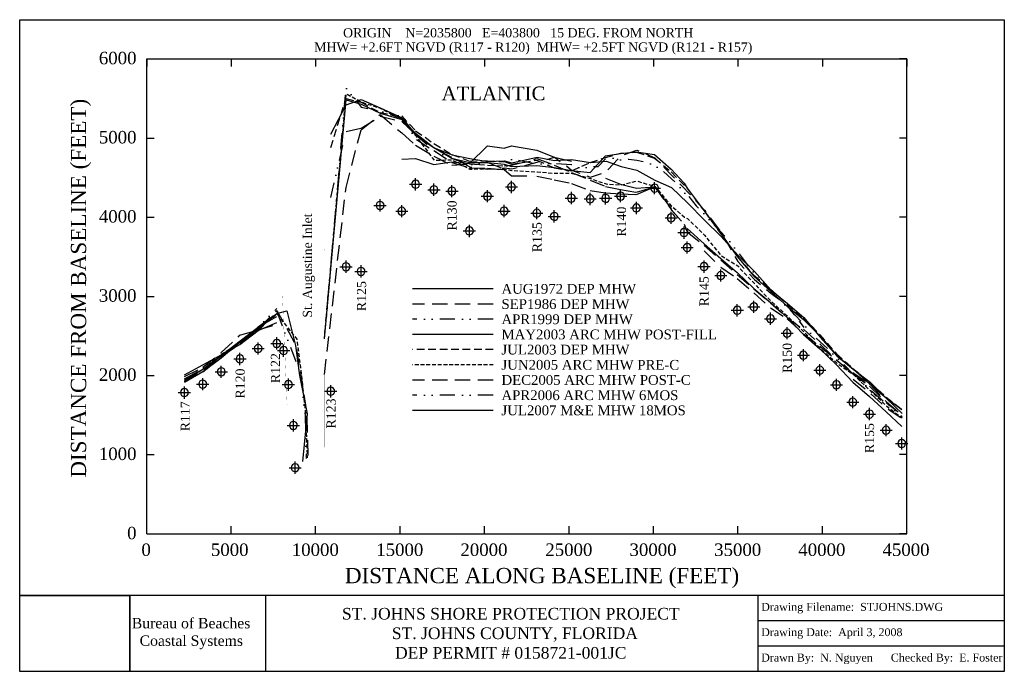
# Model space of a CAD drawing. Extents: x 385 to 16493, y 1845 to 12507.
import ezdxf

# ---------------------------------------------------------------- set-up
doc = ezdxf.new("R2010")
doc.units = 0
doc.header["$LTSCALE"] = 500
doc.header["$MEASUREMENT"] = 0
for name, pattern in [('DASHED', [0.75, 0.5, -0.25]), ('DASHED2', [0.375, 0.25, -0.125]), ('DIVIDE', [1.25, 0.5, -0.25, 0, -0.25, 0, -0.25]), ('HIDDEN2', [0.1875, 0.125, -0.0625]), ('HIDDENX2', [0.75, 0.5, -0.25])]:
    doc.linetypes.add(name, pattern=pattern)
for name, color, linetype in [('1972-08-DEP-MHW', 7, 'CONTINUOUS'), ('1986-09-DEP-MHW', 3, 'HIDDENX2'), ('1999-04-DEP-MHW', 4, 'DIVIDE'), ('2003-05-ARC-MHW', 1, 'CONTINUOUS'), ('2003-07-DEP-MHW', 5, 'DASHED2'), ('2005-06 ARC MHW PRE-C', 30, 'HIDDEN2'), ('2005-12 ARC MHW POST-C', 3, 'DASHED'), ('2006-04 ARC MHW 6MOS', 1, 'DIVIDE'), ('2007-07 M&E MHW 18MOS', 7, 'CONTINUOUS'), ('DEP-MONUMENTS', 7, 'CONTINUOUS'), ('JETTIES', 7, 'CONTINUOUS'), ('LABEL-GENERAL', 7, 'CONTINUOUS'), ('SIGNATURE', 7, 'CONTINUOUS')]:
    doc.layers.add(name, color=color, linetype=linetype)
doc.styles.get("Standard").update_dxf_attribs({"font": 'TIMES.TTF'})
picture_1 = doc.add_image_def('image1.tif', size_in_pixel=(660, 456))

msp = doc.modelspace()

# ---------------------------------------------------------------- linework, layer by layer
at = {"layer": '1972-08-DEP-MHW', "flags": 128}
for points in [[(7742, 10154), (8037, 10443)], [(8037, 10443), (8310, 10402)], [(8310, 10402), (8431, 10443)], [(8431, 10443), (8845, 10372)], [(8845, 10372), (9131, 10260)], [(6636, 10222), (6862, 10233)], [(6862, 10233), (7162, 10135)], [(7162, 10135), (7457, 10181)], [(7457, 10181), (7742, 10154)], [(9131, 10260), (9410, 10190)], [(9971, 9912), (10216, 9816)], [(10216, 9816), (10475, 9749)], [(10475, 9749), (10771, 9771)], [(10771, 9771), (11042, 9415)], [(11305, 9093), (11581, 8840)], [(11581, 8840), (11855, 8600)], [(11855, 8600), (12124, 8372)], [(12124, 8372), (12396, 8110)], [(8131, 8102), (6809, 8102)], [(12396, 8110), (12668, 7881)], [(12668, 7881), (12940, 7632)], [(12940, 7632), (13207, 7356)], [(3989, 7193), (4286, 7423)], [(4286, 7423), (4591, 7551)], [(13207, 7356), (13475, 7119)], [(3683, 7022), (3989, 7193)], [(13475, 7119), (13747, 6862)], [(3379, 6859), (3683, 7022)], [(3079, 6697), (3379, 6859)], [(13747, 6862), (14014, 6577)], [(14014, 6577), (14288, 6341)], [(14288, 6341), (14560, 6092)], [(14560, 6092), (14814, 5853)]]:
    msp.add_lwpolyline(points, dxfattribs=at)
at = {"layer": '1986-09-DEP-MHW', "flags": 128}
for points in [[(5969, 10703), (6281, 10954)], [(6281, 10954), (6636, 10654)], [(5724, 9759), (5969, 10703)], [(6636, 10654), (6862, 10454)], [(6862, 10454), (7162, 10272)], [(7162, 10272), (7457, 10124)], [(8431, 10127), (8845, 10233)], [(8845, 10233), (9131, 10127)], [(7457, 10124), (7742, 10146)], [(7742, 10146), (8037, 10127)], [(8037, 10127), (8310, 10116)], [(8310, 10116), (8431, 10127)], [(9131, 10127), (9410, 10007)], [(9410, 10007), (9717, 9883)], [(9717, 9883), (9971, 9779)], [(5372, 6704), (5724, 9759)], [(9971, 9779), (10216, 9727)], [(10216, 9727), (10475, 9683)], [(10475, 9683), (10771, 9775)], [(10771, 9775), (11042, 9403)], [(11042, 9403), (11253, 9163)], [(11253, 9163), (11305, 9034)], [(11305, 9034), (11581, 8813)], [(11581, 8813), (11855, 8572)], [(11855, 8572), (12124, 8335)], [(12124, 8335), (12396, 8103)], [(12396, 8103), (12668, 7871)], [(8131, 7853), (6809, 7853)], [(12668, 7871), (12940, 7627)], [(12940, 7627), (13207, 7441)], [(3989, 7345), (4286, 7431)], [(4286, 7431), (4591, 7526)], [(13207, 7441), (13475, 7205)], [(3683, 7059), (3989, 7345)], [(13475, 7205), (13747, 6937)], [(3379, 6819), (3683, 7059)], [(13747, 6937), (14014, 6734)], [(3079, 6667), (3379, 6819)], [(14014, 6734), (14288, 6547)], [(14288, 6547), (14560, 6258)], [(14560, 6258), (14814, 6045)]]:
    msp.add_lwpolyline(points, dxfattribs=at)
at = {"layer": '1999-04-DEP-MHW', "flags": 128}
for points in [[(5969, 10732), (6281, 10926)], [(6281, 10926), (6636, 10845)], [(6636, 10845), (6862, 10627)], [(5474, 9596), (5724, 10675)], [(5724, 10675), (5969, 10732)], [(6862, 10627), (7162, 10369)], [(7162, 10369), (7457, 10170)], [(7457, 10170), (7742, 10084)], [(7742, 10084), (8037, 10075)], [(8037, 10075), (8310, 10053)], [(8310, 10053), (8431, 9954)], [(8431, 9954), (8845, 9947)], [(8845, 9947), (9131, 9889)], [(9131, 9889), (9410, 9827)], [(9410, 9827), (9717, 9710)], [(9717, 9710), (9971, 9675)], [(9971, 9675), (10216, 9659)], [(10475, 9645), (10771, 9777)], [(10771, 9777), (11042, 9393)], [(10216, 9659), (10475, 9645)], [(11042, 9393), (11253, 9160)], [(11581, 8725), (11855, 8457)], [(11855, 8457), (12124, 8271)], [(12124, 8271), (12396, 8038)], [(12396, 8038), (12668, 7794)], [(4286, 7418), (4591, 7733)], [(4591, 7733), (4984, 6704)], [(12668, 7794), (12940, 7610)], [(8131, 7605), (6809, 7605)], [(12940, 7610), (13207, 7369)], [(3989, 7221), (4286, 7418)], [(13207, 7369), (13475, 7165)], [(3683, 6989), (3989, 7221)], [(13475, 7165), (13747, 6939)], [(3379, 6791), (3683, 6989)], [(13747, 6939), (14014, 6716)], [(3079, 6632), (3379, 6791)], [(4984, 6704), (5054, 6027)], [(14014, 6716), (14288, 6510)], [(14288, 6510), (14560, 6244)], [(14560, 6244), (14814, 6051)], [(5054, 6027), (5071, 5326)]]:
    msp.add_lwpolyline(points, dxfattribs=at)
at = {"layer": '2003-05-ARC-MHW', "flags": 128}
for points in [[(5369, 7285), (5724, 11193)], [(5724, 11193), (5969, 11122)], [(5969, 11122), (6281, 10978)], [(6281, 10978), (6636, 10875)], [(6636, 10875), (6862, 10652)], [(6862, 10652), (7162, 10417)], [(7162, 10417), (7457, 10243)], [(9971, 10280), (10216, 10315)], [(10216, 10315), (10475, 10347)], [(10475, 10347), (10771, 10299)], [(7457, 10243), (7742, 10172)], [(7742, 10172), (8037, 10172)], [(8037, 10172), (8310, 10141)], [(9717, 10008), (9971, 10280)], [(10771, 10299), (11042, 10060)], [(8310, 10141), (8431, 10104)], [(8431, 10104), (8845, 10120)], [(8845, 10120), (9131, 10091)], [(9131, 10091), (9410, 10038)], [(9410, 10038), (9717, 10008)], [(11042, 10060), (11253, 9830)], [(11253, 9830), (11305, 9752)], [(11305, 9752), (11581, 9377)], [(11581, 9377), (11855, 9010)], [(11855, 9010), (12124, 8631)], [(12124, 8631), (12396, 8310)], [(12396, 8310), (12668, 8066)], [(12668, 8066), (12940, 7820)], [(4591, 7702), (4753, 7741)], [(4753, 7741), (4896, 7176)], [(12940, 7820), (13207, 7602)], [(4286, 7450), (4591, 7702)], [(13207, 7602), (13475, 7332)], [(3989, 7231), (4286, 7450)], [(8131, 7356), (6809, 7356)], [(13475, 7332), (13747, 7017)], [(3683, 6972), (3989, 7231)], [(4896, 7176), (4961, 6685)], [(3379, 6748), (3683, 6972)], [(13747, 7017), (14014, 6792)], [(14014, 6792), (14288, 6549)], [(3079, 6574), (3379, 6748)], [(4961, 6685), (5088, 6056)], [(14288, 6549), (14560, 6321)], [(14560, 6321), (14814, 6131)], [(5088, 6056), (5013, 5278)]]:
    msp.add_lwpolyline(points, dxfattribs=at)
at = {"layer": '2003-07-DEP-MHW', "flags": 128}
for points in [[(5474, 10417), (5724, 11216)], [(5724, 11216), (5969, 11155)], [(5969, 11155), (6281, 10988)], [(6281, 10988), (6636, 10932)], [(6636, 10932), (6862, 10689)], [(6862, 10689), (7162, 10481)], [(7162, 10481), (7457, 10299)], [(9971, 10251), (10216, 10324)], [(10216, 10324), (10475, 10338)], [(10475, 10338), (10771, 10243)], [(7457, 10299), (7742, 10193)], [(7742, 10193), (8037, 10197)], [(8037, 10197), (8310, 10184)], [(8310, 10184), (8431, 10142)], [(8431, 10142), (8845, 10209)], [(8845, 10209), (9131, 10083)], [(9410, 10032), (9717, 10172)], [(9717, 10172), (9971, 10251)], [(10771, 10243), (11042, 10017)], [(9131, 10083), (9410, 10032)], [(11042, 10017), (11305, 9744)], [(11305, 9744), (11581, 9377)], [(11581, 9377), (11855, 9002)], [(11855, 9002), (12124, 8637)], [(12124, 8637), (12396, 8325)], [(12396, 8325), (12668, 8100)], [(12668, 8100), (12940, 7851)], [(12940, 7851), (13207, 7629)], [(4286, 7483), (4591, 7703)], [(13207, 7629), (13475, 7356)], [(3989, 7229), (4286, 7483)], [(13475, 7356), (13747, 7038)], [(3683, 6978), (3989, 7229)], [(8131, 7108), (6809, 7108)], [(3379, 6747), (3683, 6978)], [(13747, 7038), (14014, 6802)], [(14014, 6802), (14288, 6578)], [(3079, 6582), (3379, 6747)], [(14288, 6578), (14560, 6333)], [(14560, 6333), (14814, 6134)]]:
    msp.add_lwpolyline(points, dxfattribs=at)
at = {"layer": '2005-06 ARC MHW PRE-C', "flags": 128}
for points in [[(5370, 7295), (5727, 11295), (5973, 11162), (6284, 11059), (6640, 10868), (6866, 10604), (7166, 10206), (7462, 10214), (7748, 10062), (8042, 10067), (8315, 10061), (8436, 10041), (8851, 10018), (9136, 9993), (9415, 9995), (9722, 9908), (9977, 9819), (10223, 9802), (10481, 9867), (10778, 9778), (11050, 9456), (11260, 9277), (11312, 9254), (11588, 8980), (11859, 8645), (12132, 8478), (12404, 8189), (12676, 7901), (12948, 7655), (13215, 7399), (13483, 7126), (13755, 6886), (14022, 6705), (14297, 6438), (14569, 6184), (14823, 5990)], [(3079, 6589), (3080, 6589), (3380, 6786), (3685, 7036), (3991, 7229), (4288, 7456), (4594, 7688), (4918, 7282), (4992, 6707), (5062, 6031), (5089, 5338)], [(8131, 6859), (6809, 6859)]]:
    msp.add_lwpolyline(points, dxfattribs=at)
at = {"layer": '2005-12 ARC MHW POST-C', "flags": 128}
for points in [[(6640, 10838), (6866, 10619), (7166, 10410), (7748, 10101), (8042, 10059), (8315, 10083), (8436, 10068), (8851, 10174), (9136, 10260), (9415, 10047), (9722, 9932), (9977, 10016), (10223, 10279), (10481, 10372), (10778, 10246), (11050, 9963), (11260, 9746), (11312, 9690), (11588, 9390), (11859, 9029), (12132, 8552), (12404, 8258), (12676, 8032), (12948, 7819), (13215, 7471)], [(3079, 6599), (3080, 6599), (3380, 6774), (3685, 7000), (3991, 7200), (4288, 7455), (4594, 7750), (4901, 7188), (4982, 6700), (5081, 6047), (5099, 5346)], [(8131, 6611), (6809, 6611)], [(14022, 6625), (14297, 6398), (14569, 6150), (14823, 5982)]]:
    msp.add_lwpolyline(points, dxfattribs=at)
at = {"layer": '2006-04 ARC MHW 6MOS', "flags": 128}
for points in [[(5371, 7288), (5727, 11389), (5973, 11076), (6284, 11011), (6640, 10892), (6866, 10557), (7166, 10356), (7462, 10237), (7748, 10136), (8042, 10169), (8315, 10063), (8436, 10228), (8851, 10145), (9136, 10156), (9415, 10140), (9569, 10070), (9722, 10100), (9850, 10106), (9977, 10238), (10100, 10240), (10223, 10213), (10352, 10226), (10481, 10211), (10629, 10178), (10778, 10122), (10914, 10027), (11050, 9903), (11155, 9801), (11260, 9681), (11286, 9615), (11312, 9641), (11450, 9462), (11588, 9324), (11724, 9170), (11859, 9029), (11996, 8886), (12132, 8706), (12268, 8522), (12404, 8353), (12540, 8188), (12676, 8086), (12812, 7933), (12948, 7797), (13081, 7664), (13215, 7520), (13349, 7346), (13483, 7238), (13755, 6979), (14022, 6709), (14297, 6457), (14569, 6224), (14823, 6012)], [(3079, 6600), (3080, 6600), (3380, 6801), (3685, 7006), (3991, 7228), (4288, 7474), (4594, 7784)], [(8131, 6362), (6809, 6362)]]:
    msp.add_lwpolyline(points, dxfattribs=at)
at = {"layer": '2007-07 M&E MHW 18MOS', "flags": 128}
for points in [[(5477, 10635), (5727, 11116), (5973, 11200), (6284, 11067), (6640, 10899), (6866, 10615), (7166, 10409), (7462, 10295), (7748, 10236), (8042, 10188), (8315, 10198), (8436, 10162), (8851, 10257), (9136, 10202), (9415, 10219), (9722, 10169), (9977, 10193), (10223, 10106), (10481, 10043), (10778, 9879), (11050, 9759), (11312, 9511), (11588, 9228), (11859, 8957), (12132, 8655), (12404, 8389), (12676, 8085), (12948, 7865), (13215, 7632), (13483, 7313), (13755, 7006), (14022, 6791), (14297, 6576), (14569, 6303), (14823, 6064)], [(3079, 6612), (3080, 6612), (3380, 6791), (3685, 7019), (3991, 7252), (4288, 7478), (4594, 7652)], [(8131, 6114), (6809, 6114)]]:
    msp.add_lwpolyline(points, dxfattribs=at)
at = {"layer": 'DEP-MONUMENTS', "color": 1, "linetype": 'Continuous'}
for p, q in [((6862, 9714), (6862, 9914)), ((8431, 9671), (8431, 9871)), ((10771, 9651), (10771, 9851)), ((6762, 9814), (6962, 9814)), ((7062, 9724), (7262, 9724)), ((7162, 9624), (7162, 9824)), ((7357, 9702), (7557, 9702)), ((7457, 9602), (7457, 9802)), ((8037, 9519), (8037, 9719)), ((8331, 9771), (8531, 9771)), ((9410, 9488), (9410, 9688)), ((9717, 9474), (9717, 9674)), ((9971, 9484), (9971, 9684)), ((10216, 9520), (10216, 9720)), ((10671, 9751), (10871, 9751)), ((6281, 9368), (6281, 9568)), ((7937, 9619), (8137, 9619)), ((9310, 9588), (9510, 9588)), ((9617, 9574), (9817, 9574)), ((9871, 9584), (10071, 9584)), ((10116, 9620), (10316, 9620)), ((10475, 9326), (10475, 9526)), ((6181, 9468), (6381, 9468)), ((6536, 9373), (6736, 9373)), ((6636, 9273), (6636, 9473)), ((8210, 9376), (8410, 9376)), ((8310, 9276), (8310, 9476)), ((8845, 9241), (8845, 9441)), ((9131, 9189), (9131, 9389)), ((10375, 9426), (10575, 9426)), ((11042, 9164), (11042, 9364)), ((8745, 9341), (8945, 9341)), ((9031, 9289), (9231, 9289)), ((10942, 9264), (11142, 9264)), ((7642, 9051), (7842, 9051)), ((7742, 8951), (7742, 9151)), ((11153, 9023), (11353, 9023)), ((11253, 8923), (11253, 9123)), ((11305, 8679), (11305, 8879)), ((11205, 8779), (11405, 8779)), ((5724, 8365), (5724, 8565)), ((11581, 8367), (11581, 8567)), ((5624, 8465), (5824, 8465)), ((5869, 8389), (6069, 8389)), ((5969, 8289), (5969, 8489)), ((11481, 8467), (11681, 8467)), ((11855, 8221), (11855, 8421)), ((11755, 8321), (11955, 8321)), ((12396, 7708), (12396, 7908)), ((12024, 7752), (12224, 7752)), ((12124, 7652), (12124, 7852)), ((12296, 7808), (12496, 7808)), ((12568, 7615), (12768, 7615)), ((12668, 7515), (12668, 7715)), ((12940, 7277), (12940, 7477)), ((4591, 7111), (4591, 7311)), ((12840, 7377), (13040, 7377)), ((4186, 7127), (4386, 7127)), ((4286, 7027), (4286, 7227)), ((4491, 7211), (4691, 7211)), ((4603, 7092), (4803, 7092)), ((4703, 6992), (4703, 7192)), ((13207, 6917), (13207, 7117)), ((3889, 6956), (4089, 6956)), ((3989, 6856), (3989, 7056)), ((13107, 7017), (13307, 7017)), ((3683, 6646), (3683, 6846)), ((13375, 6772), (13575, 6772)), ((13475, 6672), (13475, 6872)), ((3379, 6444), (3379, 6644)), ((3583, 6746), (3783, 6746)), ((4781, 6436), (4781, 6636)), ((13747, 6433), (13747, 6633)), ((3079, 6306), (3079, 6506)), ((3279, 6544), (3479, 6544)), ((4681, 6536), (4881, 6536)), ((5474, 6327), (5474, 6527)), ((13647, 6533), (13847, 6533)), ((2979, 6406), (3179, 6406)), ((5374, 6427), (5574, 6427)), ((14014, 6149), (14014, 6349)), ((13914, 6249), (14114, 6249)), ((14288, 5954), (14288, 6154)), ((4862, 5769), (4862, 5969)), ((14188, 6054), (14388, 6054)), ((4762, 5869), (4962, 5869)), ((14560, 5690), (14560, 5890)), ((14460, 5790), (14660, 5790)), ((14814, 5472), (14814, 5672)), ((14714, 5572), (14914, 5572)), ((4791, 5177), (4991, 5177)), ((4891, 5077), (4891, 5277))]:
    msp.add_line(p, q, dxfattribs=at)
at = {"layer": 'DEP-MONUMENTS', "color": 7, "linetype": 'Continuous'}
for centre in [(6862, 9814), (8431, 9771), (7162, 9724), (7457, 9702), (8037, 9619), (10216, 9620), (10771, 9751), (6281, 9468), (9410, 9588), (9717, 9574), (9971, 9584), (6636, 9373), (8310, 9376), (8845, 9341), (9131, 9289), (10475, 9426), (11042, 9264), (7742, 9051), (11253, 9023), (11305, 8779), (5724, 8465), (5969, 8389), (11581, 8467), (11855, 8321), (12124, 7752), (12396, 7808), (12668, 7615), (12940, 7377), (4591, 7211), (4286, 7127), (4703, 7092), (3989, 6956), (13207, 7017), (3683, 6746), (13475, 6772), (3379, 6544), (3079, 6406), (4781, 6536), (5474, 6427), (13747, 6533), (14014, 6249), (14288, 6054), (4862, 5869), (14560, 5790), (14814, 5572), (4891, 5177)]:
    msp.add_arc(centre, 65, 0, 359, dxfattribs=at)
at = {"layer": 'JETTIES', "color": 7, "linetype": 'Continuous', "const_width": 2, "flags": 128}
for points in [[(5367, 8749), (5374, 4614)], [(4684, 7986), (4760, 6203)]]:
    msp.add_lwpolyline(points, dxfattribs=at)
at = {"layer": 'LABEL-GENERAL', "color": 7, "linetype": 'Continuous'}
for p, q in [((2463, 11865), (14900, 11865)), ((2463, 4094), (2463, 11865)), ((2463, 11865), (2463, 11741)), ((2463, 11865), (2587, 11865)), ((3844, 11865), (3844, 11741)), ((5226, 11865), (5226, 11741)), ((6608, 11865), (6608, 11741)), ((7990, 11865), (7990, 11741)), ((9372, 11865), (9372, 11741)), ((10754, 11865), (10754, 11741)), ((12136, 11865), (12136, 11741)), ((13518, 11865), (13518, 11741)), ((14900, 11865), (14776, 11865)), ((14900, 4094), (14900, 11865)), ((14900, 11865), (14900, 11741)), ((2463, 10570), (2587, 10570)), ((14900, 10570), (14776, 10570)), ((2463, 9275), (2587, 9275)), ((14900, 9275), (14776, 9275)), ((2463, 7980), (2587, 7980)), ((14900, 7980), (14776, 7980)), ((2463, 6685), (2587, 6685)), ((14900, 6685), (14776, 6685)), ((2463, 5390), (2587, 5390)), ((14900, 5390), (14776, 5390)), ((2463, 4094), (2463, 4218)), ((3844, 4094), (3844, 4218)), ((5226, 4094), (5226, 4218)), ((6608, 4094), (6608, 4218)), ((7990, 4094), (7990, 4218)), ((9372, 4094), (9372, 4218)), ((10754, 4094), (10754, 4218)), ((12136, 4094), (12136, 4218)), ((13518, 4094), (13518, 4218)), ((14900, 4094), (14900, 4218)), ((2463, 4094), (14900, 4094)), ((2463, 4094), (2587, 4094)), ((14900, 4094), (14776, 4094))]:
    msp.add_line(p, q, dxfattribs=at)
at = {"layer": 'SIGNATURE', "color": 7, "linetype": 'Continuous'}
for p, q in [((385, 1845), (385, 12507)), ((385, 12507), (16493, 12507)), ((16493, 12507), (16493, 1845)), ((385, 3090), (16493, 3090)), ((4412, 1845), (4412, 3090)), ((12466, 2260), (12466, 3090)), ((12466, 2675), (16493, 2675)), ((12466, 1845), (12466, 2260)), ((12466, 2260), (16493, 2260)), ((16493, 1845), (385, 1845))]:
    msp.add_line(p, q, dxfattribs=at)
at = {"layer": 'SIGNATURE', "linetype": 'Continuous'}
for p, q in [((385, 1845), (385, 3088)), ((385, 3088), (2184, 3088)), ((2184, 3088), (2184, 1845)), ((2184, 1845), (385, 1845))]:
    msp.add_line(p, q, dxfattribs=at)

# ---------------------------------------------------------------- texts
at = {"layer": '1972-08-DEP-MHW'}
msp.add_text('AUG1972 DEP MHW', height=160, dxfattribs=at).set_placement((8267, 8023))
at = {"layer": '1986-09-DEP-MHW'}
msp.add_text('SEP1986 DEP MHW', height=160, dxfattribs=at).set_placement((8267, 7774))
at = {"layer": '1999-04-DEP-MHW'}
msp.add_text('APR1999 DEP MHW', height=160, dxfattribs=at).set_placement((8267, 7526))
at = {"layer": '2003-05-ARC-MHW'}
msp.add_text('MAY2003 ARC MHW POST-FILL', height=160, dxfattribs=at).set_placement((8267, 7277))
at = {"layer": '2003-07-DEP-MHW'}
msp.add_text('JUL2003 DEP MHW', height=160, dxfattribs=at).set_placement((8267, 7029))
at = {"layer": '2005-06 ARC MHW PRE-C'}
msp.add_text('JUN2005 ARC MHW PRE-C', height=160, dxfattribs=at).set_placement((8267, 6780))
at = {"layer": '2005-12 ARC MHW POST-C'}
msp.add_text('DEC2005 ARC MHW POST-C', height=160, dxfattribs=at).set_placement((8267, 6532))
at = {"layer": '2006-04 ARC MHW 6MOS'}
msp.add_text('APR2006 ARC MHW 6MOS', height=160, dxfattribs=at).set_placement((8267, 6283))
at = {"layer": '2007-07 M&E MHW 18MOS'}
msp.add_text('JUL2007 M&E MHW 18MOS', height=160, dxfattribs=at).set_placement((8267, 6035))
at = {"layer": 'DEP-MONUMENTS', "color": 7, "linetype": 'Continuous'}
for s, p in [('R130', (7532, 9059)), ('St. Augustine Inlet', (5167, 7631)), ('R140', (10304, 8957)), ('R135', (8924, 8703)), ('R145', (11656, 7818)), ('R125', (6052, 7739)), ('R150', (13017, 6727)), ('R122', (4644, 6561)), ('R120', (4067, 6308)), ('R117', (3168, 5772)), ('R123', (5554, 5818)), ('R155', (14362, 5415))]:
    msp.add_text(s, height=150, rotation=90, dxfattribs=at).set_placement(p)
at = {"layer": 'LABEL-GENERAL', "color": 7, "linetype": 'Continuous'}
for s, height, p in [('ORIGIN    N=2035800   E=403800   15 DEG. FROM NORTH', 150, (5675, 12218)), ('MHW= +2.6FT NGVD (R117 - R120)  MHW= +2.5FT NGVD (R121 - R157)', 150, (5202, 11984)), ('6000', 204, (1680, 11777)), ('ATLANTIC ', 225, (7287, 11188)), ('5000', 204, (1680, 10482)), ('4000', 204, (1680, 9187)), ('3000', 204, (1680, 7892)), ('2000', 204, (1680, 6597)), ('1000', 204, (1680, 5302)), ('      0', 204, (1680, 4006)), ('      0', 204, (1914, 3733)), ('5000', 204, (3513, 3733)), ('10000', 204, (4836, 3733)), ('15000', 204, (6218, 3733)), ('20000', 204, (7595, 3733)), ('25000', 204, (8984, 3733)), ('30000', 204, (10361, 3733)), ('35000', 204, (11746, 3733)), ('40000', 204, (13123, 3733)), ('45000', 204, (14500, 3733)), ('DISTANCE ALONG BASELINE (FEET)', 250, (5705, 3287))]:
    msp.add_text(s, height=height, dxfattribs=at).set_placement(p)
msp.add_text('DISTANCE FROM BASELINE (FEET)', height=250, rotation=90, dxfattribs=at).set_placement((1472, 5013))
at = {"layer": 'SIGNATURE', "color": 7, "linetype": 'Continuous'}
for s, height, p in [('Drawing Filename:  STJOHNS.DWG', 130, (12515, 2835)), ('ST. JOHNS SHORE PROTECTION PROJECT', 190, (5657, 2693)), ('Bureau of Beaches ', 170, (2219, 2548)), ('Coastal Systems', 170, (2347, 2262)), ('ST. JOHNS COUNTY, FLORIDA', 190, (6473, 2373)), ('Drawing Date:  April 3, 2008', 130, (12515, 2421)), ('DEP PERMIT # 0158721-001JC', 190, (6525, 2053)), ('Drawn By:  N. Nguyen      Checked By:  E. Foster', 130, (12515, 2005))]:
    msp.add_text(s, height=height, dxfattribs=at).set_placement(p)

# ---------------------------------------------------------------- pictures from other files: only their frames are drawn
at = {"layer": 'SIGNATURE', "linetype": 'Continuous'}
image = msp.add_image(picture_1, insert=(385, 1845), size_in_units=(1800, 1243), dxfattribs=at)
image.dxf.flags = 7

doc.saveas('drawing.dxf')
